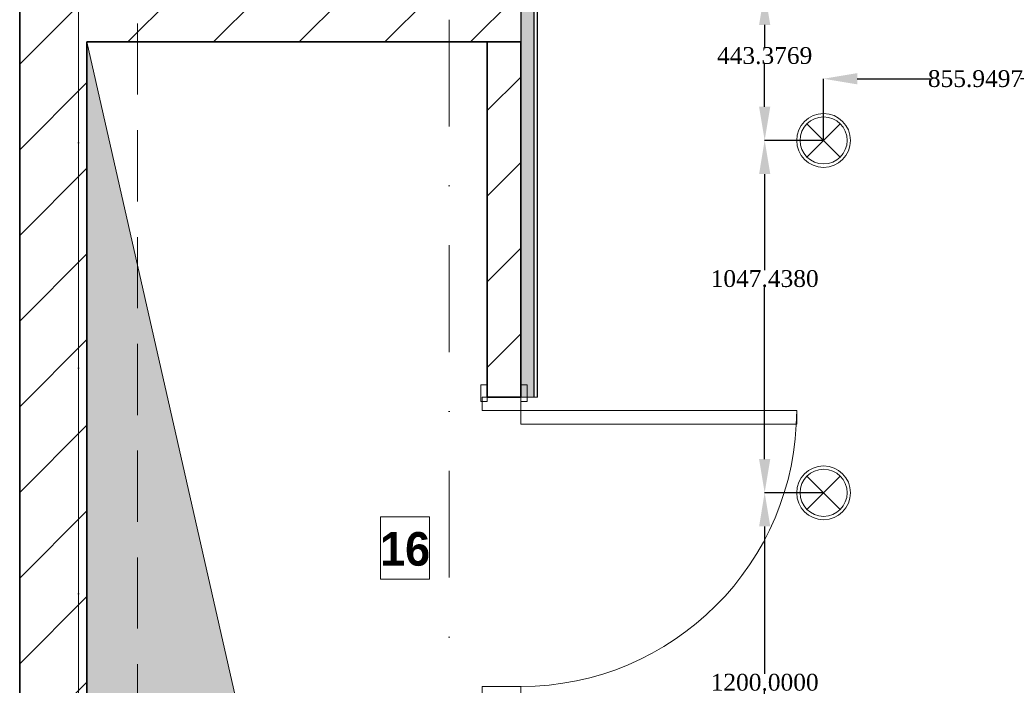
# Model space of a CAD drawing. Header units: inches. Extents: x -78787 to 29484, y -9517 to 23232.
# Tile 90 of 256: x -21844 to -18917, y 6602 to 8581. Entities that reach past the tile are written whole.
import ezdxf
from ezdxf.enums import TextEntityAlignment as Align

# ---------------------------------------------------------------- set-up
doc = ezdxf.new("R2010")
doc.units = ezdxf.units.IN
doc.header["$MEASUREMENT"] = 0
doc.set_wipeout_variables(frame=1)
doc.linetypes.add('Dot & Dashed', pattern=[670.277762, 317.5, -176.388889, 0, -176.388874])
doc.linetypes.add('Hidden', pattern=[317.5, 211.666667, -105.833333])
for name, color, linetype in [('- განათება', 7, 'Continuous'), ('Marker - Section', 7, 'Continuous'), ('New_Structural - Bearing', 7, 'Continuous'), ('Structural - Bearing', 7, 'Continuous'), ('Structural - Grid', 7, 'Continuous')]:
    doc.layers.add(name, color=color, linetype=linetype)
for name, color, linetype, lineweight in [('Archicad Doors_Pen_No__1', 7, 'Continuous', 13), ('New_2D Drafting - General_Pen_No__2', 8, 'Continuous', 15), ('New_Annotation - Text_Pen_No__20', 1, 'Continuous', 0), ('New_Structural - Bearing_Pen_No__1', 7, 'Continuous', 13), ('Structural - Bearing_Pen_No__1', 7, 'Continuous', 13), ('Structural - Bearing_Pen_No__27', 7, 'Continuous', 35)]:
    doc.layers.add(name, color=color, linetype=linetype, lineweight=lineweight)
for name, color, linetype, lineweight, true_color in [('Marker - Section_Pen_No__108', 7, 'Continuous', 13, 0xfd8379), ('New_2D Drafting - General_Pen_No__81', 7, 'Continuous', 20, 0x6a6a6a), ('New_Interior - Lamp_Pen_No__77', 7, 'Continuous', 20, 0xffeb28), ('New_Structural - Bearing_Pen_No__255', 7, 'Continuous', 13, 0xe8e8e8), ('New_Structural - Bearing_Pen_No__5', 7, 'Continuous', 25, 0x40a5ff), ('Structural - Bearing_Pen_No__102', 7, 'Continuous', 13, 0xcccccc), ('Structural - Grid_Pen_No__81', 7, 'Continuous', 20, 0x6a6a6a)]:
    doc.layers.add(name, color=color, linetype=linetype, lineweight=lineweight, true_color=true_color)
doc.styles.add('GENERATED_STYLE_2', font='txt')
doc.styles.add('GENERATED_STYLE_3', font='txt')
doc.styles.get("Standard").update_dxf_attribs({"font": 'arial.ttf'})
doc.dimstyles.get("Standard").update_dxf_attribs({"dimtxt": 0.18, "dimasz": 0.18, "dimexe": 0.18, "dimexo": 0.0625, "dimgap": 0.09, "dimtad": 0, "dimtih": 1, "dimtoh": 1, "dimdec": 4, "dimzin": 0, "dimdsep": 46, "dimtxsty": 'Standard', "dimcen": 0.09, "dimadec": 0, "dimazin": 0, "dimtfac": 1, "dimtdec": 4, "dimtofl": 0, "dimtmove": 0, "dimatfit": 3, "dimfxl": 1, "dimtolj": 1, "dimtzin": 0, "dimarcsym": 0})
pattern_1 = [(45, (0, 0), (-127.2792, 127.2792), [])]

# ---------------------------------------------------------------- blocks, each defined once
blk = doc.blocks.new('Slab_1', base_point=(-47183.8, 14488))
at = {"layer": 'Structural - Bearing_Pen_No__1', "color": 7, "linetype": 'Continuous', "lineweight": 13, "flags": 128}
blk.add_lwpolyline([(-47183.8, 14488), (1166.2, 14488), (1166.2, 32488), (-317.2, 32488), (-317.2, 39238), (-26465.1, 39238), (-29183.8, 32838), (-47183.8, 32838)], close=True, dxfattribs=at)
blk = doc.blocks.new('Wall_20', base_point=(-47183.8, 29735.1))
at = {"layer": 'Structural - Bearing', "linetype": 'Continuous', "lineweight": 0, "true_color": 0x000000}
h = blk.add_hatch(dxfattribs=at)
h.set_pattern_fill('MASONRY_BLOCK', color=18, style=0, pattern_type=2)
h.set_pattern_definition(pattern_1)
h.paths.add_polyline_path([(-46983.8, 29535.1), (-45694.4, 29535.1), (-45694.4, 29735.1), (-46983.8, 29735.1)])
at = {"layer": 'Structural - Bearing_Pen_No__27', "color": 7, "linetype": 'Continuous', "lineweight": 35, "flags": 128}
for points in [[(-45694.4, 29735.1), (-46983.8, 29735.1)], [(-46983.8, 29535.1), (-45694.4, 29535.1)]]:
    blk.add_lwpolyline(points, dxfattribs=at)
blk = doc.blocks.new('Wall_27', base_point=(-47183.8, 26488))
at = {"layer": 'Structural - Bearing', "linetype": 'Continuous', "lineweight": 0, "true_color": 0x000000}
h = blk.add_hatch(dxfattribs=at)
h.set_pattern_fill('MASONRY_BLOCK', color=18, style=0, pattern_type=2)
h.set_pattern_definition(pattern_1)
h.paths.add_polyline_path([(-47183.8, 26838), (-46983.8, 26838), (-46983.8, 32488), (-47183.8, 32488)])
at = {"layer": 'Structural - Bearing_Pen_No__27', "color": 7, "linetype": 'Continuous', "lineweight": 35, "flags": 128}
for points in [[(-47183.8, 32488), (-47183.8, 26838)], [(-46983.8, 26838), (-46983.8, 29535.1)]]:
    blk.add_lwpolyline(points, dxfattribs=at)
blk = doc.blocks.new('Door_3')
at = {"layer": 'Archicad Doors_Pen_No__1', "color": 7, "linetype": 'Continuous', "lineweight": 13}
for p, q in [((370, 0), (370, 820)), ((370, 820), (410, 820)), ((410, 820), (410, 0)), ((-487, 0), (-487, 19)), ((-487, 19), (-437, 19)), ((-437, 0), (-487, 0)), ((-450, 0), (-487, 0)), ((-450, 0), (-487, 0)), ((-410, 0), (-450, 0)), ((-450, 0), (-450, -115)), ((-450, 0), (-450, -100)), ((-450, 0), (-450, -100)), ((-437, 19), (-437, 0)), ((-410, -115), (-410, 0)), ((410, 0), (370, 0)), ((450, 0), (410, 0)), ((410, 0), (410, -115)), ((437, 19), (487, 19)), ((437, 0), (437, 19)), ((487, 0), (437, 0)), ((450, -115), (450, 0)), ((450, 0), (450, -100)), ((450, 0), (450, -100)), ((450, 0), (487, 0)), ((450, 0), (487, 0)), ((487, 19), (487, 0)), ((-487, -119), (-487, -100)), ((-487, -100), (-437, -100)), ((-450, -100), (-487, -100)), ((-450, -100), (-487, -100)), ((-450, -115), (-410, -115)), ((-437, -100), (-437, -119)), ((410, -115), (450, -115)), ((437, -100), (487, -100)), ((437, -119), (437, -100)), ((450, -100), (487, -100)), ((450, -100), (487, -100)), ((487, -100), (487, -119)), ((-437, -119), (-487, -119)), ((487, -119), (437, -119))]:
    blk.add_line(p, q, dxfattribs=at)
blk.add_arc((410, 0), 820, 90, 180, dxfattribs=at)
blk = doc.blocks.new('Wall_29', base_point=(-45794.2, 23888))
at = {"layer": 'Structural - Bearing', "linetype": 'Continuous', "lineweight": 0, "true_color": 0x000000}
h = blk.add_hatch(dxfattribs=at)
h.set_pattern_fill('MASONRY_BLOCK', color=18, style=0, pattern_type=2)
h.set_pattern_definition(pattern_1)
h.paths.add_polyline_path([(-45694.2, 29535.1), (-45794.2, 29535.1), (-45794.2, 28478.7), (-45694.2, 28478.7)])
at = {"layer": 'Structural - Bearing_Pen_No__27', "color": 7, "linetype": 'Continuous', "lineweight": 35}
for p, q in [((-45794.2, 28478.7), (-45794.2, 28515.7)), ((-45694.2, 28478.7), (-45694.2, 28515.7)), ((-45694.2, 28478.7), (-45794.2, 28478.7))]:
    blk.add_line(p, q, dxfattribs=at)
at = {"layer": 'Structural - Bearing_Pen_No__27', "color": 7, "linetype": 'Continuous', "lineweight": 35, "flags": 128}
for points in [[(-45794.2, 29535.1), (-45694.2, 29535.1)], [(-45794.2, 29535.1), (-45794.2, 28478.7)], [(-45694.2, 28478.7), (-45694.2, 29535.1)]]:
    blk.add_lwpolyline(points, dxfattribs=at)
at = {"layer": 'Archicad Doors_Pen_No__1', "color": 7, "linetype": 'Continuous', "lineweight": 13, "xscale": -1, "zscale": 1000, "rotation": 270}
blk.add_blockref('Door_3', (-45694.2, 28028.7), dxfattribs=at)
blk = doc.blocks.new('Wall_230', base_point=(-45694.2, 29785.1))
at = {"layer": 'New_Structural - Bearing_Pen_No__255', "linetype": 'Continuous', "lineweight": 13, "true_color": 0xe8e8e8}
blk.add_hatch(color=254, dxfattribs=at).paths.add_polyline_path([(-45694.2, 29695.1), (-45694.2, 28478.7), (-45654.2, 28478.7), (-45654.2, 29695.1)])
at = {"layer": 'New_Structural - Bearing_Pen_No__1', "color": 7, "linetype": 'Continuous', "lineweight": 13, "flags": 128}
for points in [[(-45694.2, 28478.7), (-45654.2, 28478.7)], [(-45654.2, 28478.7), (-45644.2, 28478.7)]]:
    blk.add_lwpolyline(points, dxfattribs=at)
at = {"layer": 'New_Structural - Bearing_Pen_No__5', "color": 161, "linetype": 'Continuous', "lineweight": 25, "true_color": 0x40a5ff}
for p, q in [((-45654.2, 29695.1), (-45649.2, 29695.1)), ((-45654.2, 28478.7), (-45654.2, 29695.1)), ((-45644.2, 29695.1), (-45649.2, 29695.1))]:
    blk.add_line(p, q, dxfattribs=at)
at = {"layer": 'New_Structural - Bearing_Pen_No__5', "color": 161, "linetype": 'Continuous', "lineweight": 25, "true_color": 0x40a5ff, "flags": 128}
for points in [[(-45694.2, 29695.1), (-45694.2, 28478.7)], [(-45644.2, 28478.7), (-45644.2, 29685.1)]]:
    blk.add_lwpolyline(points, dxfattribs=at)
blk = doc.blocks.new('Standard grid marker_2')
at = {"layer": 'Structural - Grid_Pen_No__81', "color": 251, "linetype": 'Continuous', "lineweight": 20, "true_color": 0x6a6a6a}
blk.add_line((1000, 0), (27734.9, 0), dxfattribs=at)
at = {"layer": 'Structural - Grid_Pen_No__81', "color": 251, "lineweight": 20, "true_color": 0x6a6a6a, "style": 'GENERATED_STYLE_2'}
for tag, p in [('AC_MarkerText_1_0', (-1.5, -46.7)), ('AC_MarkerText_1_1', (28933.4, -46.7))]:
    blk.add_attdef(tag, text='', height=100, rotation=270, dxfattribs=at).set_placement(p, align=Align.TOP_CENTER)
blk = doc.blocks.new('Beam_9', base_point=(-47008.8, 14663))
at = {"layer": 'Structural - Bearing_Pen_No__102', "color": 254, "linetype": 'Hidden', "lineweight": 13, "true_color": 0xcccccc}
for p, q in [((-47183.8, 14488), (-47183.8, 32838)), ((-46833.8, 26838), (-46833.8, 32488))]:
    blk.add_line(p, q, dxfattribs=at)
at = {"layer": 'Structural - Bearing_Pen_No__102', "color": 254, "linetype": 'Dot & Dashed', "lineweight": 13, "true_color": 0xcccccc}
blk.add_line((-47008.8, 14663), (-47008.8, 32663), dxfattribs=at)
blk = doc.blocks.new('Cutting Plane_3', base_point=(-45907.6, 11703.1))
at = {"layer": 'Marker - Section_Pen_No__108', "color": 11, "linetype": 'Dot & Dashed', "lineweight": 13, "true_color": 0xfd8379}
blk.add_line((-45907.6, 11853.1), (-45907.6, 40288), dxfattribs=at)
blk = doc.blocks.new('Recessed Spot')
at = {"layer": 'New_Interior - Lamp_Pen_No__77', "color": 2, "linetype": 'Continuous', "lineweight": 20, "true_color": 0xffeb28}
for q in [(-49.5, 49.5), (49.5, 49.5), (-49.5, -49.5), (49.5, -49.5)]:
    blk.add_line((0, 0), q, dxfattribs=at)
at = {"layer": 'New_Interior - Lamp_Pen_No__77', "color": 2, "linetype": 'Continuous', "lineweight": 20, "true_color": 0xffeb28, "flags": 128}
blk.add_lwpolyline([(80, 0, 1), (-80, 0, 1)], format="xyb", close=True, dxfattribs=at)
at = {"layer": 'New_Interior - Lamp_Pen_No__77', "color": 2, "linetype": 'Continuous', "lineweight": 20, "true_color": 0xffeb28}
blk.add_circle((0, 0), 70, dxfattribs=at)
blk = doc.blocks.new('*D1145')
at = {"layer": '- განათება', "color": 0, "lineweight": -2, "transparency": 16777216}
for p, q in [((-19454.6, 7174.7), (-19629.9, 7174.7)), ((-19629.7, 7074.7), (-19629.7, 6636.6)), ((-19629.7, 6074.7), (-19629.7, 6585.4)), ((-19454.6, 5974.7), (-19629.9, 5974.7))]:
    blk.add_line(p, q, dxfattribs=at)
at = {"layer": '- განათება', "color": 0, "transparency": 16777216}
for points in [[(-19646.3, 7074.7), (-19613, 7074.7), (-19629.7, 7174.7)], [(-19646.3, 6074.7), (-19613, 6074.7), (-19629.7, 5974.7)]]:
    blk.add_solid(points, dxfattribs=at)
at = {"layer": 'Defpoints', "color": 0, "transparency": 16777216}
for p in [(-19454.5, 7174.7), (-19629.7, 5974.7), (-19454.5, 5974.7)]:
    blk.add_point(p, dxfattribs=at)
at = {"layer": '- განათება', "color": 0, "transparency": 16777216, "insert": (-19629.7, 6611), "char_height": 50, "attachment_point": 5}
blk.add_mtext('\\A1;{\\fSylfaen|b0|i0|c0|p18;1200.0000}', dxfattribs=at)
blk = doc.blocks.new('*D1146')
at = {"layer": '- განათება', "color": 0, "lineweight": -2, "transparency": 16777216}
for p, q in [((-19454.6, 8222.1), (-19629.9, 8222.1)), ((-19629.7, 8122.1), (-19629.7, 7836.6)), ((-19629.7, 7274.7), (-19629.7, 7785.4)), ((-19454.6, 7174.7), (-19629.9, 7174.7))]:
    blk.add_line(p, q, dxfattribs=at)
at = {"layer": '- განათება', "color": 0, "transparency": 16777216}
for points in [[(-19646.3, 8122.1), (-19613, 8122.1), (-19629.7, 8222.1)], [(-19646.3, 7274.7), (-19613, 7274.7), (-19629.7, 7174.7)]]:
    blk.add_solid(points, dxfattribs=at)
at = {"layer": 'Defpoints', "color": 0, "transparency": 16777216}
for p in [(-19454.5, 8222.1), (-19629.7, 7174.7), (-19454.5, 7174.7)]:
    blk.add_point(p, dxfattribs=at)
at = {"layer": '- განათება', "color": 0, "transparency": 16777216, "insert": (-19629.7, 7811), "char_height": 50, "attachment_point": 5}
blk.add_mtext('\\A1;{\\fSylfaen|b0|i0|c0|p18;1047.4380}', dxfattribs=at)
blk = doc.blocks.new('*D1147')
at = {"layer": '- განათება', "color": 0, "lineweight": -2, "transparency": 16777216}
for p, q in [((-19560.6, 8665.5), (-19629.9, 8665.5)), ((-19629.7, 8565.5), (-19629.7, 8499.7)), ((-19629.7, 8322.1), (-19629.7, 8448.3)), ((-19454.6, 8222.1), (-19629.9, 8222.1))]:
    blk.add_line(p, q, dxfattribs=at)
at = {"layer": '- განათება', "color": 0, "transparency": 16777216}
for points in [[(-19646.3, 8565.5), (-19613, 8565.5), (-19629.7, 8665.5)], [(-19646.3, 8322.1), (-19613, 8322.1), (-19629.7, 8222.1)]]:
    blk.add_solid(points, dxfattribs=at)
at = {"layer": 'Defpoints', "color": 0, "transparency": 16777216}
for p in [(-19629.7, 8665.5), (-19560.5, 8665.5), (-19454.5, 8222.1)]:
    blk.add_point(p, dxfattribs=at)
at = {"layer": '- განათება', "color": 0, "transparency": 16777216, "insert": (-19629.7, 8474), "char_height": 50, "attachment_point": 5}
blk.add_mtext('\\A1;{\\fSylfaen|b0|i0|c0|p18;443.3769}', dxfattribs=at)
blk = doc.blocks.new('*D1148')
at = {"layer": '- განათება', "color": 0, "lineweight": -2, "transparency": 16777216}
for p, q in [((-19454.5, 8222.2), (-19454.5, 8405.6)), ((-19354.5, 8405.4), (-19136.8, 8405.4)), ((-18698.5, 8405.4), (-18869.2, 8405.4)), ((-18598.5, 8267.6), (-18598.5, 8405.6))]:
    blk.add_line(p, q, dxfattribs=at)
at = {"layer": '- განათება', "color": 0, "transparency": 16777216}
for points in [[(-19354.5, 8422.1), (-19354.5, 8388.8), (-19454.5, 8405.4)], [(-18698.5, 8422.1), (-18698.5, 8388.8), (-18598.5, 8405.4)]]:
    blk.add_solid(points, dxfattribs=at)
at = {"layer": 'Defpoints', "color": 0, "transparency": 16777216}
for p in [(-18598.5, 8405.4), (-18598.5, 8267.6), (-19454.5, 8222.1)]:
    blk.add_point(p, dxfattribs=at)
at = {"layer": '- განათება', "color": 0, "transparency": 16777216, "insert": (-19003, 8405.4), "char_height": 50, "attachment_point": 5}
blk.add_mtext('\\A1;{\\fSylfaen|b0|i0|c0|p18;855.9497}', dxfattribs=at)

msp = doc.modelspace()

# ---------------------------------------------------------------- hatches: boundary and pattern name
at = {"layer": 'New_2D Drafting - General_Pen_No__81', "linetype": 'Continuous', "lineweight": 0, "true_color": 0x4f4f4f}
msp.add_hatch(color=251, dxfattribs=at).paths.add_polyline_path([(-20454.51556, 5668.35514), (-21644.06848, 5668.35514), (-21644.06848, 8515.48355), (-21175.72165, 6448.98434)])

# ---------------------------------------------------------------- linework, layer by layer
at = {"layer": 'New_2D Drafting - General_Pen_No__2', "color": 8, "linetype": 'Continuous', "lineweight": 15, "flags": 128}
msp.add_lwpolyline([(-20454.51556, 5668.35514), (-21644.06848, 5668.35514), (-21644.06848, 8515.48355), (-21175.72165, 6448.98434)], close=True, dxfattribs=at)

# ---------------------------------------------------------------- block references
at = {"layer": '- განათება', "color": 3, "linetype": 'Continuous', "lineweight": 20, "zscale": 1000}
msp.add_blockref('Recessed Spot', (-19454.49655, 8222.10666), dxfattribs=at)
at = {"layer": '- განათება', "color": 2, "linetype": 'Continuous', "lineweight": 20, "true_color": 0xffeb28, "zscale": 1000}
msp.add_blockref('Recessed Spot', (-19454.49655, 7174.66871), dxfattribs=at)
at = {"layer": 'New_Structural - Bearing', "color": 7, "lineweight": 35}
msp.add_blockref('Wall_230', (-20354.44118, 8765.48355), dxfattribs=at)
at = {"layer": 'Structural - Bearing', "color": 7, "linetype": 'Continuous', "lineweight": 13}
msp.add_blockref('Slab_1', (-21844.06848, -6531.64486), dxfattribs=at)
at = {"layer": 'Structural - Bearing', "color": 254, "lineweight": 13, "true_color": 0xcccccc}
msp.add_blockref('Beam_9', (-21669.06848, -6356.64486), dxfattribs=at)
at = {"layer": 'Structural - Bearing', "color": 7, "lineweight": 35}
for name, p in [('Wall_27', (-21844.06848, 5468.35514)), ('Wall_20', (-21844.06848, 8715.48355)), ('Wall_29', (-20454.49655, 2868.35514))]:
    msp.add_blockref(name, p, dxfattribs=at)
at = {"layer": 'Structural - Grid', "color": 8, "linetype": 'Continuous', "lineweight": 15, "zscale": 1000, "rotation": 90}
msp.add_blockref('Standard grid marker_2', (-21669.06848, -9316.57065), dxfattribs=at)

# ---------------------------------------------------------------- dimensions: what is measured, and where the dimension line sits
at = {"layer": '- განათება', "color": 1}
for base, p1, p2, angle, picture, middle in [((-19629.6703, 8665.48355), (-19454.49655, 8222.10666), (-19560.54688, 8665.48355), 90, '*D1147', (-19629.6703, 8474)), ((-19629.670296, 7174.668708), (-19454.496549, 8222.106662), (-19454.496549, 7174.668708), 270, '*D1146', (-19629.670296, 7811)), ((-19629.6703, 5974.66871), (-19454.49655, 7174.66871), (-19454.49655, 5974.66871), 270, '*D1145', (-19629.6703, 6611))]:
    dim = msp.add_linear_dim(base=base, p1=p1, p2=p2, angle=angle, text='{\\fSylfaen|b0|i0|c0|p18;<>}', dimstyle='Standard', override={"dimtxt": 50, "dimasz": 100}, dxfattribs=at)
    dim.commit()
    dim.dimension.update_dxf_attribs({"geometry": picture, "text_midpoint": middle, "dimtype": 160})
dim = msp.add_linear_dim(base=(-18598.54688, 8405.43795), p1=(-19454.49655, 8222.10666), p2=(-18598.54688, 8267.57621), text='{\\fSylfaen|b0|i0|c0|p18;<>}', dimstyle='Standard', override={"dimtxt": 50, "dimasz": 100}, dxfattribs=at)
dim.commit()
dim.dimension.update_dxf_attribs({"geometry": '*D1148', "text_midpoint": (-19003, 8405.43795), "dimtype": 160})

# ---------------------------------------------------------------- next in the draw order: block references
at = {"layer": 'Marker - Section', "color": 11, "lineweight": 13, "true_color": 0xfd8379}
msp.add_blockref('Cutting Plane_3', (-20567.85405, -9316.57065), dxfattribs=at)

# ---------------------------------------------------------------- next in the draw order: wipeouts: each hides what was drawn before it
at = {"color": 1, "linetype": 'Continuous', "lineweight": 0, "ltscale": 269514.095183}
msp.add_wipeout([(-20771.27265, 6918.29539), (-20625.67251, 6918.29539), (-20625.67251, 7103.14475), (-20771.27265, 7103.14475)], dxfattribs=at).dxf.layer = 'New_Annotation - Text_Pen_No__20'

# ---------------------------------------------------------------- next in the draw order: linework, layer by layer
at = {"layer": 'New_Annotation - Text_Pen_No__20', "color": 1, "linetype": 'Continuous', "lineweight": 0, "flags": 128}
msp.add_lwpolyline([(-20771.27265, 6918.29539), (-20625.67251, 6918.29539), (-20625.67251, 7103.14475), (-20771.27265, 7103.14475), (-20771.27265, 6918.29539)], close=True, dxfattribs=at)

# ---------------------------------------------------------------- next in the draw order: texts
at = {"layer": 'New_Annotation - Text_Pen_No__20', "color": 1, "linetype": 'Continuous', "lineweight": 0, "insert": (-20698.47258, 7057.93264), "char_height": 100, "attachment_point": 2, "style": 'GENERATED_STYLE_3'}
msp.add_mtext('\\A1;{\\pqc;\\fBOG 2018|b1|i0|c0|p0;\\W1.000000;1\\fBOG 2018|b1|i0|c0|p0;\\W1.000000;6}', dxfattribs=at)

doc.saveas('drawing.dxf')
